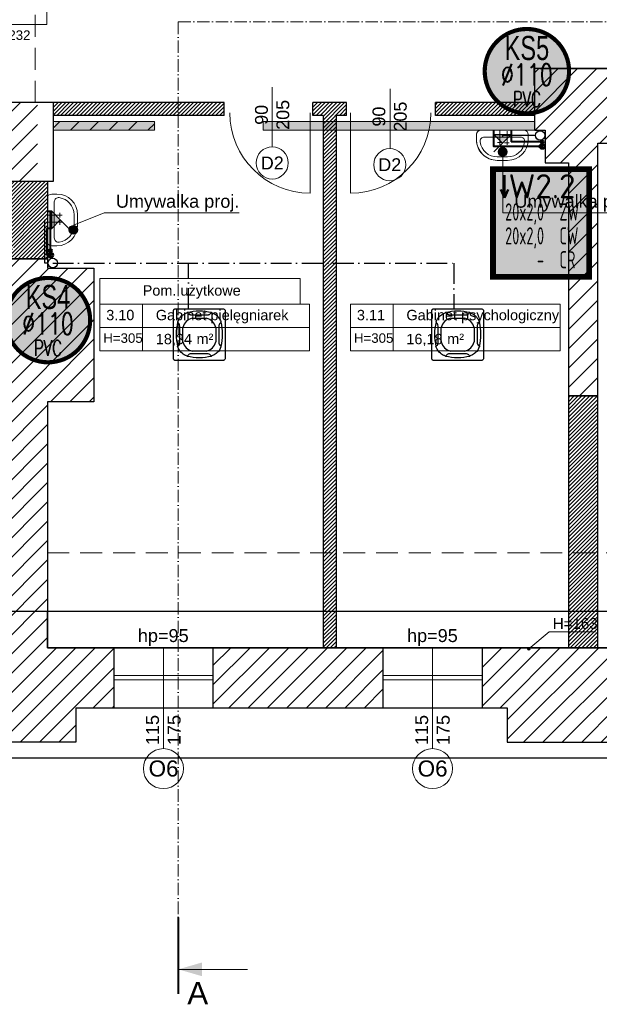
# Model space of a CAD drawing. Header units: millimetres. Extents: x 24385 to 79107, y -56478 to -23676.
# Tile 21 of 256: x 28006 to 28678, y -40611 to -39470. Entities that reach past the tile are written whole.
import ezdxf
from ezdxf.enums import TextEntityAlignment as Align
from ezdxf.lldxf.tags import DXFTag

# ---------------------------------------------------------------- set-up
doc = ezdxf.new("R2010")
doc.units = ezdxf.units.MM
doc.header["$LTSCALE"] = 2
for name, pattern in [('ACAD_ISO10W100', [18, 12, -3, 0, -3]), ('DASHED', [19.05, 12.7, -6.35]), ('HIDDENX2', [19.05, 12.7, -6.35])]:
    doc.linetypes.add(name, pattern=pattern)
for name, color, linetype, lineweight in [('0_OPIS', 7, 'Continuous', 13), ('3DPLAN_A_ARMATURA_SANITARNA', 7, 'Continuous', 9), ('3DPLAN_A_DRZWI', 173, 'Continuous', 5), ('3DPLAN_A_OKNA', 153, 'Continuous', 5), ('3DPLAN_A_TABELKA POMIESZCZEŃ', 7, 'Continuous', 0), ('3DPLAN_A_WYSOKOŚCI OPIS', 101, 'Continuous', 5), ('3DPLAN_A_WYSOKOŚCI ZMIANA', 144, 'HIDDENX2', 5), ('_WLK_W_OPIS', 211, 'Continuous', 9), ('A_STOL_OPIS', 55, 'Continuous', 5), ('A_TXT', 7, 'Continuous', 0), ('A_WYBURZENIA', 6, 'Continuous', 0), ('A_ZESTAWIENIE STOLARKI', 3, 'Continuous', 15), ('Opisy', 7, 'Continuous', 13)]:
    doc.layers.add(name, color=color, linetype=linetype, lineweight=lineweight)
for name, color, linetype in [('3DPLAN_A_KRESKOWANIE 1', 253, 'Continuous'), ('3DPLAN_A_OPIS', 8, 'Continuous'), ('3DPLAN_A_POMIESZCZENIE NUMER', 100, 'Continuous'), ('3DPLAN_K_DZIAŁOWA NISKIE', 134, 'Continuous'), ('3DPLAN_K_NOŚNA', 7, 'Continuous'), ('3DPLAN_K_OBRYS', 243, 'Continuous'), ('3DPLAN_K_OBRYS WIDOK', 242, 'Continuous'), ('_WLK_oznaczenia', 211, 'Continuous'), ('A_POMIESZCZENIE OPIS', 100, 'Continuous'), ('IS_freon_urządzenia', 3, 'DASHED'), ('IS_Odbiorniki', 211, 'SOLID')]:
    doc.layers.add(name, color=color, linetype=linetype)
doc.layers.add('3DPLAN_A_OBWIEDNIA', color=6, linetype='Continuous', plot=False)
for name, color, linetype, lineweight, true_color in [('cw', 7, 'Continuous', 40, 0xf79809), ('kanalizacja', 7, 'Continuous', 30, 0xbf3000), ('kanalizacja pod stropem skropliny', 7, 'Continuous', 30, 0x60bb04), ('wodociag', 7, 'Continuous', 40, 0x0e97f1)]:
    doc.layers.add(name, color=color, linetype=linetype, lineweight=lineweight, true_color=true_color)
doc.styles.add('ARIAL', font='arial.ttf')
doc.styles.add('GRZEJNIK', font='simplex.shx', dxfattribs={"width": 0.7})
doc.styles.add('isocp', font='isocpeur.ttf', dxfattribs={"width": 0.9})
doc.styles.add('TABEL1', font='txt')
tags = doc.linetypes.add('SOLID', pattern=[10, 10, 0]).pattern_tags.tags
tags[6:7] = [DXFTag(74, 4), DXFTag(75, 0), DXFTag(340, '0'), DXFTag(46, 0.0), DXFTag(50, 0.0), DXFTag(44, 0.0), DXFTag(45, 0.0)]
tags[4:5] = [DXFTag(74, 4), DXFTag(75, 0), DXFTag(340, '0'), DXFTag(46, 0.0), DXFTag(50, 0.0), DXFTag(44, 0.0), DXFTag(45, 0.0)]
pattern_1 = [(45, (-708.4828, 5623.021), (-2.24506403, 2.24506403), [])]

# ---------------------------------------------------------------- blocks, each defined once
blk = doc.blocks.new('UMYWALKA')
at = {"layer": '3DPLAN_A_ARMATURA_SANITARNA'}
for p, q in [((0, 25), (0, -25)), ((11, 30), (5, 30)), ((8, 20.9), (8, -20.9)), ((1, 5.5), (17.1, 5.4)), ((14.6, 8), (14.6, 2.6)), ((31, -6), (31, 6)), ((35, -6), (35, 6)), ((0.9, -2.8), (16.9, -2.8)), ((14.4, -0.2), (14.4, -5.7)), ((11, -30), (5, -30))]:
    blk.add_line(p, q, dxfattribs=at)
for centre, radius, start, end in [((5, 25), 5, 90, 180), ((13, 20.9), 5, 82.3377, 180), ((11, 6), 24, 0, 90), ((11, 6), 20, 0, 82.3377), ((11, -6), 24, 270, 0), ((11, -6), 20, 277.6623, 0), ((13, -20.9), 5, 180, 277.6623), ((5, -25), 5, 180, 270)]:
    blk.add_arc(centre, radius, start, end, dxfattribs=at)
blk = doc.blocks.new('zw$2C56')
at = {"layer": 'IS_freon_urządzenia', "linetype": 'Continuous'}
for points in [[(-321, 376), (383, 376), (389, 376), (396, 373), (403, 368), (407, 362), (410, 357), (411, 348), (411, -356), (410, -362), (408, -368), (403, -375), (396, -380), (392, -382), (388, -383), (384, -384), (-322, -384), (-328, -383), (-332, -381), (-337, -379), (-341, -375), (-344, -372), (-346, -368), (-348, -364), (-349, -360), (-349, -358), (-349, 348), (-348, 353), (-348, 357), (-346, 361), (-342, 367), (-339, 370), (-335, 373), (-329, 375), (-325, 376), (-321, 376)], [(-152, 319), (-150, 320), (-148, 320), (-147, 320), (-145, 319), (-144, 318), (-142, 317), (-138, 311), (-137, 309), (-135, 308), (-129, 302), (-123, 298), (-119, 295), (-113, 292), (-108, 291), (-106, 290), (-101, 289), (-97, 288), (-96, 288), (-94, 288), (-92, 288), (-90, 288), (-89, 288), (151, 288), (157, 288), (161, 288), (165, 289), (170, 290), (175, 292), (179, 294), (182, 296), (185, 297), (188, 299), (189, 300), (197, 307), (202, 313), (206, 317), (208, 319), (210, 320), (212, 320), (213, 320), (216, 318), (238, 308), (248, 303), (261, 296), (268, 291), (286, 277), (292, 271), (300, 264), (306, 257), (320, 239), (326, 231), (332, 220), (341, 204), (347, 191), (350, 185), (351, 181), (350, 177), (350, 176), (348, 174), (341, 169), (333, 161), (328, 154), (324, 146), (321, 139), (319, 129), (319, 122), (319, -118), (320, -133), (323, -144), (332, -159), (345, -171), (350, -176), (351, -180), (350, -183), (348, -188), (345, -195), (332, -221), (321, -237), (311, -251), (289, -274), (277, -284), (264, -293), (249, -301), (217, -317), (212, -319), (210, -319), (207, -318), (205, -316), (202, -311), (193, -302), (186, -297), (175, -291), (160, -288), (150, -287), (-89, -287), (-103, -288), (-116, -293), (-125, -298), (-133, -305), (-137, -309), (-144, -317), (-148, -319), (-157, -316), (-164, -313), (-172, -309), (-191, -300), (-206, -290), (-222, -277), (-222, -277), (-241, -260), (-256, -241), (-269, -220), (-277, -206), (-284, -189), (-288, -182), (-288, -178), (-287, -175), (-283, -172), (-275, -165), (-275, -158), (-268, -158), (-263, -150), (-260, -143), (-258, -135), (-256, -125), (-256, -82), (-256, -20), (-256, 123), (-259, 141), (-265, 153), (-274, 165), (-285, 174), (-288, 179), (-287, 184), (-276, 209), (-261, 236), (-246, 255), (-224, 276), (-208, 289), (-152, 319)], [(-75, 239), (138, 239)], [(-211, -111), (-211, 103)], [(274, 103), (274, -111)], [(138, -247), (-75, -247)]]:
    blk.add_lwpolyline(points, dxfattribs=at)
for centre, radius, start, end in [((32, -425), 766, 76.4959, 103.5206), ((457, 2), 766, 166.4793, 193.5039), ((-19, 47), 200, 106.2611, 163.6692), ((82, 47), 200, 16.3308, 73.7389), ((-394, 1), 766, 346.4959, 13.5206), ((-19, -55), 200, 196.3308, 253.7389), ((82, -55), 200, 286.2611, 343.6692), ((31, 426), 766, 256.4793, 283.5039)]:
    blk.add_arc(centre, radius, start, end, dxfattribs=at)
blk = doc.blocks.new('G$CDB1AC55F')
at = {"layer": 'IS_freon_urządzenia', "xscale": 0.07876787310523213, "yscale": 0.07876787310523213, "zscale": 0.07876787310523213}
blk.add_blockref('zw$2C56', (27.5, 30.2), dxfattribs=at)
blk = doc.blocks.new('tabelka dla tp')
at = {"layer": '3DPLAN_A_TABELKA POMIESZCZEŃ'}
for p, q in [((49.7, 54), (49.7, 0)), ((0, 27), (243.1, 27))]:
    blk.add_line(p, q, dxfattribs=at)
blk.add_lwpolyline([(0, 54), (243.1, 54), (243.1, 0), (0, 0)], close=True, dxfattribs=at)
at = {"layer": '3DPLAN_A_POMIESZCZENIE NUMER', "color": 7, "style": 'ARIAL'}
blk.add_attdef('NUMER', (2.2, 35.4), '', height=12, dxfattribs=at)
at = {"layer": 'A_POMIESZCZENIE OPIS', "insert": (112.2, 19.8), "char_height": 12, "width": 36.412, "attachment_point": 1, "style": 'ARIAL'}
blk.add_mtext('{\\C7;m²}', dxfattribs=at)
at = {"layer": 'A_POMIESZCZENIE OPIS', "color": 7, "style": 'ARIAL'}
for tag, p in [('NAZWA', (51.7, 35.4)), ('POWIERZCHNIA', (51.1, 7.2))]:
    blk.add_attdef(tag, p, '', height=12, dxfattribs=at)
blk = doc.blocks.new('III pietrooosoo')
at = {"layer": '3DPLAN_A_KRESKOWANIE 1'}
h = blk.add_hatch(dxfattribs=at)
h.set_pattern_fill('ANSI31', color=256, scale=5, style=0)
h.set_pattern_definition([(45, (29206.918, -39107.05), (-11.22532, 11.22532), [])])
h.paths.add_polyline_path([(26781.5, -39163.6), (26781.5, -38938.6), (26746.5, -38938.6), (26746.5, -39163.6)])
h.paths.add_polyline_path([(26746.5, -39423.6), (26776, -39423.6), (26776, -39388.3), (26746.5, -39388.3)])
h.paths.add_polyline_path([(26746.5, -38938.6), (26781.5, -38938.6), (26781.5, -39163.6), (26746.5, -39163.6)])
h.paths.add_polyline_path([(27369, -39343.1), (27369, -39410.1), (27376, -39410.1), (27376, -39403.1), (27411, -39403.1), (27411, -39383.8), (27409.4, -39383.8), (27410, -39384, -0.310329), (27410.4, -39384.6), (27410.4, -39387, -0.216272), (27410.2, -39387.5), (27409.5, -39388, -0.076898), (27409.4, -39388.1, 0.840818), (27409.5, -39388.8), (27410.2, -39388.8), (27410.2, -39389), (27409.5, -39389, -0.840818), (27409.3, -39388, 0.076898), (27409.4, -39387.9), (27410.1, -39387.4, 0.216272), (27410.3, -39387), (27410.3, -39384.6, 0.310329), (27410, -39384.1), (27409, -39383.8), (27409, -39316), (27411, -39316), (27411, -39109.1), (27397, -39109.1), (27397, -39304.1), (27327, -39304.1), (27327, -39321.1), (26830, -39321.1), (26830, -39251.1), (26809.5, -39251.1), (26809.5, -39321.1), (26781.5, -39321.1), (26781.5, -39387.1), (26811, -39387.1), (26811, -39343.1)])
h.paths.add_polyline_path([(28445, -38740.1), (28445, -38698.6), (28212, -38698.6), (28212, -38637.6), (28199, -38637.6), (28199, -38740.1)])
h.paths.add_polyline_path([(28624.5, -38658.6), (28602, -38658.6), (28602, -38698.6), (28560, -38698.6), (28560, -38740.1), (28624.5, -38740.1)])
h.paths.add_polyline_path([(28628, -38870.2), (28674.8, -38870.2), (28674.8, -38878.1), (28690, -38878.1), (28690, -38734.1), (28773, -38734.1), (28773, -38698.6), (28727, -38698.6), (28727, -38658.6), (28624.5, -38658.6), (28624.5, -38740.1), (28628, -38740.1)])
h.paths.add_polyline_path([(28674.8, -38878.1), (28674.8, -38870.2), (28628, -38870.2), (28628, -38897.2), (28649, -38897.2), (28649, -38878.1)])
h.paths.add_polyline_path([(28628, -38897.2), (28628, -38924.2), (28649, -38924.2), (28649, -38897.2)])
h.paths.add_polyline_path([(28649, -38924.2), (28628, -38924.2), (28628, -39029.1), (28205, -39029.1), (28205, -39046.1), (28246, -39046.1), (28246, -39098.1), (28619, -39098.1), (28619, -39148.3), (28649, -39148.3)])
h.paths.add_polyline_path([(28770, -39380.1), (28770, -39352.6), (28655, -39352.6), (28655, -39295.6), (28649, -39295.6), (28649, -39268.1), (28619, -39268.1), (28619, -39305.1), (28603, -39305.1), (28603, -39390.6), (28909, -39390.6), (28909, -39380.1)])
h.paths.add_polyline_path([(29255, -39636.1), (29255, -39479.1), (29254, -39456.1), (29254, -39299.1), (29206, -39299.1), (29206, -39365.1), (29138, -39365.1), (29138, -39390.6), (29243, -39390.6), (29243, -39525.6), (29130, -39525.6), (29130, -39588.6), (28897, -39588.6), (28897, -39613.1), (29205, -39613.1), (29205, -39636.1)])
h.paths.add_polyline_path([(28676, -39613.1), (28676, -39693.9), (28642, -39693.9), (28642, -39636.1), (28615, -39636.1), (28615, -39598.1), (28603, -39598.1), (28603, -39526.6), (28767, -39526.6), (28767, -39613.1)])
h.paths.add_polyline_path([(28575.6, -39665.5), (28722.9, -39665.5), (28722.9, -39699.9), (28575.6, -39699.9)], flags=9)
h.paths.add_polyline_path([(28642, -39693.9), (28642, -39906.1), (28676, -39906.1), (28676, -39693.9)])
h.paths.add_polyline_path([(29061, -38734.1), (29061, -38698.6), (28888, -38698.6), (28888, -38734.1)])
h.paths.add_polyline_path([(29349, -38734.1), (29349, -38698.6), (29325, -38698.6), (29325, -38658.6), (29200, -38658.6), (29200, -38698.6), (29176, -38698.6), (29176, -38734.1)])
h.paths.add_polyline_path([(29637, -38698.6), (29464, -38698.6), (29464, -38734.1), (29637, -38734.1)])
h.paths.add_polyline_path([(29925, -38734.1), (29925, -38698.6), (29902, -38698.6), (29902, -38658.6), (29777, -38658.6), (29777, -38698.6), (29752, -38698.6), (29752, -38734.1)])
h.paths.add_polyline_path([(30040, -38734.1), (30235, -38734.1), (30235, -38698.6), (30040, -38698.6)])
h.paths.add_polyline_path([(30525, -38734.1), (30525, -38698.6), (30503, -38698.6), (30503, -38658.6), (30378, -38658.6), (30378, -38698.6), (30350, -38698.6), (30350, -38734.1)])
h.paths.add_polyline_path([(30835, -38734.1), (30835, -38698.6), (30642, -38698.6), (30642, -38734.1)])
h.paths.add_polyline_path([(31049, -38768.6), (31551, -38768.6), (31551, -38841.1), (31595, -38841.1), (31595, -38734.1), (31626, -38734.1), (31626, -38698.6), (31099, -38698.6), (31099, -38658.6), (30974, -38658.6), (30974, -38698.6), (30949, -38698.6), (30949, -38734.1), (31049, -38734.1)])
h.paths.add_polyline_path([(31551, -39073.1), (31595, -39073.1), (31595, -39018.1), (31551, -39018.1)])
h.paths.add_polyline_path([(31551, -39378.1), (31595, -39378.1), (31595, -39250.1), (31551, -39250.1)])
h.paths.add_polyline_path([(31595, -39684.1), (31595, -39554.1), (31551, -39554.1), (31551, -39684.1)])
h.paths.add_polyline_path([(31595, -39915.1), (31595, -39860.1), (31551, -39860.1), (31551, -39915.1)])
h.paths.add_polyline_path([(31551, -40194.1), (30945, -40194.1), (30945, -40267.6), (30974, -40267.6), (30974, -40307.6), (31099, -40307.6), (31099, -40267.6), (31626, -40267.6), (31626, -40194.1), (31595, -40194.1), (31595, -40092.1), (31551, -40092.1), (31551, -40194.1)], is_closed=False)
h.paths.add_polyline_path([(30638, -40267.6), (30831, -40267.6), (30831, -40194.1), (30638, -40194.1)])
h.paths.add_polyline_path([(30346, -40194.1), (30346, -40267.6), (30370, -40267.6), (30370, -40307.6), (30495, -40307.6), (30495, -40267.6), (30521, -40267.6), (30521, -40194.1)])
h.paths.add_polyline_path([(30036, -40267.6), (30231, -40267.6), (30231, -40194.1), (30036, -40194.1)])
h.paths.add_polyline_path([(29776, -40161.1), (29763, -40161.1), (29763, -40198.1), (29742, -40198.1), (29742, -40267.6), (29769, -40267.6), (29769, -40307.6), (29894, -40307.6), (29894, -40267.6), (29921, -40267.6), (29921, -40194.1), (29776, -40194.1)])
h.paths.add_polyline_path([(29432, -40198.1), (29432, -40267.6), (29627, -40267.6), (29627, -40198.1)])
h.paths.add_polyline_path([(29141, -40198.1), (29141, -40267.6), (29162, -40267.6), (29162, -40307.6), (29287, -40307.6), (29287, -40267.6), (29317, -40267.6), (29317, -40198.1)])
h.paths.add_polyline_path([(28832, -40198.1), (28832, -40267.6), (29026, -40267.6), (29026, -40198.1)])
h.paths.add_polyline_path([(28542, -40267.6), (28571, -40267.6), (28571, -40307.6), (28696, -40307.6), (28696, -40267.6), (28717, -40267.6), (28717, -40198.1), (28597.4, -40198.1), (28597.1, -40198.3, -2.544085), (28595.1, -40198.1), (28542, -40198.1)])
h.paths.add_polyline_path([(28230, -40267.6), (28427, -40267.6), (28427, -40198.1), (28230, -40198.1)])
h.paths.add_polyline_path([(28026.6, -40155.7), (28026.6, -40307.6), (28071, -40307.6), (28071, -40267.6), (28115, -40267.6), (28115, -40198.1), (28038, -40198.1), (28038, -40155.7)])
h.paths.add_polyline_path([(28026.6, -40155.7), (27982, -40155.7), (27982, -40201.1), (27902, -40201.1), (27902, -40267.6), (27946, -40267.6), (27946, -40307.6), (28026.6, -40307.6)])
h.paths.add_polyline_path([(27917, -39798.8), (27920.1, -39798.8), (27920.1, -39852.8), (27917, -39852.8), (27917, -39912.1), (27982, -39912.1), (27982, -40155.7), (28026.6, -40155.7), (28026.6, -39747.1), (27917, -39747.1)])
h.paths.add_polyline_path([(28038, -39913.1), (28092, -39913.1), (28092, -39758.1), (28038, -39758.1), (28038, -39747.1), (28026.6, -39747.1), (28026.6, -40155.7), (28038, -40155.7)])
h.paths.add_polyline_path([(27951, -39566.1), (27951, -39590.1), (27957, -39590.1), (27957, -39657.1), (28026.6, -39657.1), (28026.6, -39566.1)])
h.paths.add_polyline_path([(28162, -39588.1), (28045, -39588.1), (28045, -39598.1), (28162, -39598.1)])
h.paths.add_polyline_path([(27591, -40201.1), (27591, -40267.6), (27727, -40267.6), (27727, -40201.1)])
h.paths.add_polyline_path([(26781.5, -40201.1), (26781.5, -40267.6), (27232, -40267.6), (27232, -40307.6), (27357, -40307.6), (27357, -40267.6), (27416, -40267.6), (27416, -40201.1)])
h.paths.add_polyline_path([(26809.5, -40155.7), (26809.5, -40201.1), (26865, -40201.1), (26865, -40155.7)])
h.paths.add_polyline_path([(26809.5, -40088.1), (26809.5, -40155.7), (26865, -40155.7), (26865, -40088.1)])
h.paths.add_polyline_path([(26809.5, -40085.1), (26809.5, -40088.1), (26865, -40088.1), (26865, -40085.1)])
h.paths.add_polyline_path([(26809.5, -39863.1), (26809.5, -39910.1), (26865, -39910.1), (26865, -39863.1)])
h.paths.add_polyline_path([(27409, -39315.6), (27409, -39313.4), (27411, -39313.5), (27409.1, -39313.5), (27409.1, -39315.5), (27411, -39315.6)], flags=16)
h.paths.add_polyline_path([(28819.9, -39558.9), (28844, -39558.9), (28844, -39578.9), (28819.9, -39578.9)], flags=24)
h.paths.add_polyline_path([(28614.3, -39470.4), (28614.3, -39446.7), (28634.3, -39446.7), (28634.3, -39470.4)], flags=24)
h.paths.add_polyline_path([(28699.2, -39459.3), (28892.6, -39459.3), (28892.6, -39432.3), (28699.2, -39432.3)])
h.paths.add_polyline_path([(28699.2, -39486.3), (28892.6, -39486.3), (28892.6, -39459.3), (28699.2, -39459.3)])
h.paths.add_polyline_path([(28699.2, -39432.3), (28892.6, -39432.3), (28892.6, -39486.3), (28699.2, -39486.3)])
h.paths.add_polyline_path([(31282.9, -38730.8), (31332.2, -38730.8), (31332.2, -38753), (31282.9, -38753)], flags=24)
h.paths.add_polyline_path([(31048.2, -38730.8), (31088.9, -38730.8), (31088.9, -38753), (31048.2, -38753)], flags=24)
h.paths.add_polyline_path([(31265.2, -38739.9, 1), (31262.7, -38738.1, 1)], flags=16)
h.paths.add_polyline_path([(28712.1, -39463.6), (28749.2, -39463.6), (28749.2, -39484.1), (28712.1, -39484.1)], flags=8)
h.paths.add_polyline_path([(28712.6, -39435.9), (28779.5, -39435.9), (28779.5, -39457.5), (28712.6, -39457.5)], flags=8)
h.paths.add_polyline_path([(28654.7, -39435.9), (28689.5, -39435.9), (28689.5, -39454.1), (28654.7, -39454.1)], flags=8)
h.paths.add_polyline_path([(28758.7, -39460.6), (28782.8, -39460.6), (28782.8, -39484.6), (28758.7, -39484.6)], flags=8)
h.paths.add_polyline_path([(28699.2, -39460.9), (28699.2, -39483.1), (28699.6, -39483.1), (28699.6, -39460.9)], flags=8)
at = {"layer": '3DPLAN_A_OPIS', "lineweight": 0, "transparency": 33554687}
h = blk.add_hatch(dxfattribs=at)
h.set_pattern_fill('ANSI31', color=1)
h.set_pattern_definition(pattern_1)
h.paths.add_polyline_path([(31040.5, -39540.1), (31026, -39540.1), (31026, -39571.1), (31040.5, -39571.1), (31040.5, -39540.1)], is_closed=False)
h.paths.add_polyline_path([(31026, -39356.1), (31026, -39437.1), (31040.5, -39437.1), (31040.5, -39356.1), (31026, -39356.1)], is_closed=False)
h.paths.add_polyline_path([(31026, -39276), (31026, -39302.1), (31040.5, -39302.1), (31040.5, -39276), (31026, -39276)], is_closed=False)
h.paths.add_polyline_path([(30899.5, -39133.3), (30899.5, -39148.3), (31025.5, -39148.3), (31025.5, -39173), (31040.5, -39173), (31040.5, -38911.1), (31025.5, -38911.1), (31025.5, -39133.3), (30899.5, -39133.3)], is_closed=False)
h.paths.add_polyline_path([(31031.5, -38983.4), (31047.9, -38983.4), (31047.9, -39003.4), (31031.5, -39003.4)], flags=9)
h.paths.add_polyline_path([(31031.5, -39079.2), (31047.9, -39079.2), (31047.9, -39099.2), (31031.5, -39099.2)], flags=9)
h.paths.add_polyline_path([(31040.5, -38911.1), (31040.5, -38842.4), (31025.5, -38842.4), (31025.5, -38911.1), (31040.5, -38911.1)], is_closed=False)
h.paths.add_polyline_path([(31025.5, -38842.4), (31040.5, -38842.4), (31040.5, -38777.7), (31025.5, -38777.7), (31025.5, -38842.4)], is_closed=False)
h.paths.add_polyline_path([(31040.5, -38777.7), (31040.5, -38734.1), (31025.5, -38734.1), (31025.5, -38777.7), (31040.5, -38777.7)], is_closed=False)
h.paths.add_polyline_path([(30751.4, -38768.6), (30751.4, -38734.1), (30736.4, -38734.1), (30736.4, -38768.6), (30751.4, -38768.6)], is_closed=False)
h.paths.add_polyline_path([(30736.4, -39133.3), (30617.5, -39133.3), (30617.5, -39148.3), (30796.5, -39148.3), (30796.5, -39133.3), (30751.4, -39133.3), (30751.4, -38768.6), (30736.4, -38768.6), (30736.4, -39133.3)], is_closed=False)
h.paths.add_polyline_path([(30359.5, -39133.3), (30359.5, -39148.3), (30514.5, -39148.3), (30514.5, -39133.3), (30444.5, -39133.3), (30444.5, -38911.1), (30429.5, -38911.1), (30429.5, -39133.3), (30359.5, -39133.3)], is_closed=False)
h.paths.add_polyline_path([(30429.5, -38911.1), (30444.5, -38911.1), (30444.5, -38851.1), (30429.5, -38851.1), (30429.5, -38911.1)], is_closed=False)
h.paths.add_polyline_path([(30444.5, -38777.7), (30429.5, -38777.7), (30429.5, -38842.4), (30444.5, -38842.4), (30444.5, -38777.7)], is_closed=False)
h.paths.add_polyline_path([(30429.5, -38734.1), (30429.5, -38777.7), (30444.5, -38777.7), (30444.5, -38734.1), (30429.5, -38734.1)], is_closed=False)
h.paths.add_polyline_path([(30177.5, -38734.1), (30162.5, -38734.1), (30162.5, -38768.6), (30177.5, -38768.6), (30177.5, -38734.1)], is_closed=False)
h.paths.add_polyline_path([(30162.5, -38862.1), (30177.5, -38862.1), (30177.5, -38768.6), (30162.5, -38768.6), (30162.5, -38862.1)], is_closed=False)
h.paths.add_polyline_path([(30162.5, -39133.3), (30071.5, -39133.3), (30071.5, -39148.3), (30256.5, -39148.3), (30256.5, -39133.3), (30177.5, -39133.3), (30177.5, -39005.4), (30162.5, -39005.4), (30162.5, -39133.3)], is_closed=False)
h.paths.add_polyline_path([(29898.5, -38734.1), (29883.5, -38734.1), (29883.5, -38768.6), (29898.5, -38768.6), (29898.5, -38734.1)], is_closed=False)
h.paths.add_polyline_path([(29898.5, -38851.1), (29898.5, -38768.6), (29883.5, -38768.6), (29883.5, -38851.1), (29898.5, -38851.1)], is_closed=False)
h.paths.add_polyline_path([(29744.5, -39133.3), (29744.5, -39148.3), (29859, -39148.3), (29859, -39163.1), (29871, -39163.1), (29871, -39148.3), (29968.5, -39148.3), (29968.5, -39133.3), (29898.5, -39133.3), (29898.5, -38851.1), (29883.5, -38851.1), (29883.5, -39133.3), (29744.5, -39133.3)], is_closed=False)
h.paths.add_polyline_path([(29501.4, -39133.3), (29501.4, -39148.3), (29641.5, -39148.3), (29641.5, -39133.3), (29596.5, -39133.3), (29596.5, -38851.1), (29581.5, -38851.1), (29581.5, -39133.3), (29501.4, -39133.3)], is_closed=False)
h.paths.add_polyline_path([(29596.5, -38851.1), (29596.5, -38768.6), (29581.5, -38768.6), (29581.5, -38851.1), (29596.5, -38851.1)], is_closed=False)
h.paths.add_polyline_path([(29581.5, -38768.6), (29596.5, -38768.6), (29596.5, -38734.1), (29581.5, -38734.1), (29581.5, -38768.6)], is_closed=False)
h.paths.add_polyline_path([(29294.5, -38734.1), (29279.5, -38734.1), (29279.5, -38768.6), (29294.5, -38768.6), (29294.5, -38734.1)], is_closed=False)
h.paths.add_polyline_path([(29294.5, -38851.1), (29294.5, -38768.6), (29279.5, -38768.6), (29279.5, -38851.1), (29294.5, -38851.1)], is_closed=False)
h.paths.add_polyline_path([(28912.4, -39133.3), (28912.4, -39148.3), (29086.4, -39148.3), (29086.4, -39133.3), (28992.5, -39133.3), (28992.5, -39005.4), (28977.5, -39005.4), (28977.5, -39133.3), (28912.4, -39133.3)], is_closed=False)
h.paths.add_polyline_path([(28992.5, -38851.1), (28992.5, -38768.6), (28977.5, -38768.6), (28977.5, -38851.1), (28992.5, -38851.1)], is_closed=False)
h.paths.add_polyline_path([(28992.5, -38734.1), (28977.5, -38734.1), (28977.5, -38768.6), (28992.5, -38768.6), (28992.5, -38734.1)], is_closed=False)
h.paths.add_polyline_path([(28992.5, -38862.1), (28992.5, -38851.1), (28977.5, -38851.1), (28977.5, -38862.1), (28992.5, -38862.1)], is_closed=False)
h.paths.add_polyline_path([(28649, -39148.3), (28809.4, -39148.3), (28809.4, -39133.3), (28649, -39133.3), (28649, -39148.3)], is_closed=False)
h.paths.add_polyline_path([(31030.4, -38739.9, 1), (31028, -38738.1, 1), (31030.4, -38739.9, 1)], is_closed=False, flags=16)
h.paths.add_polyline_path([(30742.5, -39079.2), (30758.9, -39079.2), (30758.9, -39099.2), (30742.5, -39099.2)], flags=24)
h.paths.add_polyline_path([(30435.5, -39079.2), (30451.9, -39079.2), (30451.9, -39099.2), (30435.5, -39099.2)], flags=24)
h.paths.add_polyline_path([(30435.5, -39008.4), (30451.9, -39008.4), (30451.9, -39028.4), (30435.5, -39028.4)], flags=24)
h.paths.add_polyline_path([(29889.5, -39079.2), (29905.9, -39079.2), (29905.9, -39099.2), (29889.5, -39099.2)], flags=24)
h.paths.add_polyline_path([(29587.5, -39079.2), (29603.9, -39079.2), (29603.9, -39099.2), (29587.5, -39099.2)], flags=24)
h.paths.add_polyline_path([(28983.5, -39079.2), (28999.9, -39079.2), (28999.9, -39099.2), (28983.5, -39099.2)], flags=24)
h = blk.add_hatch(dxfattribs=at)
h.set_pattern_fill('ANSI31', color=1)
h.set_pattern_definition(pattern_1)
h.paths.add_polyline_path([(28242.9, -39581.1), (28242.9, -39566.1), (28045, -39566.1), (28045, -39581.1), (28242.9, -39581.1)], is_closed=False)
h.paths.add_polyline_path([(28357.6, -39581.1), (28357.6, -39588.1), (28372.6, -39588.1), (28372.6, -39581.1), (28384.9, -39581.1), (28384.9, -39566.1), (28345.9, -39566.1), (28345.9, -39581.1), (28357.6, -39581.1)], is_closed=False)
h.paths.add_polyline_path([(28603, -39581.1), (28603, -39566.1), (28487.9, -39566.1), (28487.9, -39581.1), (28603, -39581.1)], is_closed=False)
h.paths.add_polyline_path([(28372.6, -39588.1), (28357.6, -39588.1), (28357.6, -39598.1), (28372.6, -39598.1), (28372.6, -39588.1)], is_closed=False)
h.paths.add_polyline_path([(28372.6, -39598.1), (28357.6, -39598.1), (28357.6, -40088.1), (28372.6, -40088.1), (28372.6, -39598.1)], is_closed=False)
h.paths.add_polyline_path([(28372.6, -40088.1), (28357.6, -40088.1), (28357.6, -40155.7), (28372.6, -40155.7), (28372.6, -40088.1)], is_closed=False)
h.paths.add_polyline_path([(28357.6, -40198.1), (28372.6, -40198.1), (28372.6, -40155.7), (28357.6, -40155.7), (28357.6, -40198.1)], is_closed=False)
h = blk.add_hatch(dxfattribs=at)
h.set_pattern_fill('ANSI31', color=1)
h.set_pattern_definition(pattern_1)
h.paths.add_polyline_path([(27982, -39657.1), (27982, -39747.1), (28038, -39747.1), (28038, -39657.1), (27982, -39657.1)], is_closed=False)
h.paths.add_polyline_path([(28000.5, -39736, 1), (27997.4, -39736, 1), (28000.5, -39736, 1)], is_closed=False, flags=16)
h = blk.add_hatch(dxfattribs=at)
h.set_pattern_fill('ANSI31', color=1)
h.set_pattern_definition(pattern_1)
h.paths.add_polyline_path([(28642, -39906.1), (28642, -40088.1), (28676, -40088.1), (28676, -39906.1), (28642, -39906.1)], is_closed=False)
h.paths.add_polyline_path([(28642, -40198.1), (28676, -40198.1), (28676, -40088.1), (28642, -40088.1), (28642, -40198.1)], is_closed=False)
h.paths.add_polyline_path([(28620.8, -40157.5), (28676.9, -40157.5), (28676.9, -40182.7), (28620.8, -40182.7)], flags=9)
at = {"layer": '3DPLAN_A_WYSOKOŚCI OPIS'}
blk.add_hatch(color=256, dxfattribs=at).paths.add_polyline_path([(28597.5, -40199.3, -13.985421), (28597.4, -40198.9, -0.071503)])
at = {"layer": 'A_TXT', "ltscale": 0.2}
h = blk.add_hatch(color=256, dxfattribs=at)
h.paths.add_polyline_path([(28217.4, -40570.9), (28189.8, -40570.9), (28217.4, -40578.9)])
h.paths.add_polyline_path([(28217.4, -40562.9), (28189.8, -40570.9), (28217.4, -40570.9)])
at = {"layer": 'A_WYBURZENIA', "transparency": 33554687}
h = blk.add_hatch(dxfattribs=at)
h.set_pattern_fill('DOTS', color=256)
h.set_pattern_definition([(0, (6154.4716, -11332.5662), (0.79375, 1.5875), [0, -1.5875])])
h.paths.add_polyline_path([(28163.3, -39598.1), (28163.3, -39588.1), (28046.3, -39588.1), (28046.3, -39598.1), (28163.3, -39598.1)], is_closed=False)
h.paths.add_polyline_path([(28288.3, -39588.1), (28288.3, -39598.1), (28603, -39598.1), (28603, -39588.1), (28288.3, -39588.1)], is_closed=False)
at = {"layer": 'Opisy', "ltscale": 0.5, "transparency": 33554687}
h = blk.add_hatch(color=256, dxfattribs=at)
h.dxf.hatch_style = 1
h.paths.add_polyline_path([(28564.3, -39628.1), (28564.3, -39618.2, 0.73336)])
h.paths.add_polyline_path([(28564.3, -39618.2), (28564.3, -39628.1, 0.076465), (28565.9, -39628.4, 1.165591)])
h = blk.add_hatch(color=256, dxfattribs=at)
h.dxf.hatch_style = 1
h.paths.add_polyline_path([(28066.6, -39718.6), (28066.6, -39708.7, 0.73336)])
h.paths.add_polyline_path([(28066.6, -39708.7), (28066.6, -39718.6, 0.076465), (28068.2, -39718.8, 1.165591)])
at = {"layer": '3DPLAN_A_DRZWI'}
for p, q in [((28342.6, -39578.1), (28342.6, -39671.1)), ((28389.5, -39578.1), (28389.5, -39671.1))]:
    blk.add_line(p, q, dxfattribs=at)
for centre, start, end in [((28342.6, -39578.1), 180, 270), ((28389.5, -39578.1), 270, 0)]:
    blk.add_arc(centre, 93, start, end, dxfattribs=at)
at = {"layer": '3DPLAN_A_OBWIEDNIA'}
blk.add_line((27982, -40155.7), (28140.3, -40155.7), dxfattribs=at)
for points in [[(28038, -40155.7), (29763, -40155.7), (29763, -39736.1), (29741, -39736.1), (29741, -39659.1), (29807, -39659.1), (29807, -39479.1), (29255, -39479.1), (29255, -39636.1), (29205, -39636.1), (29205, -39613.1), (28897, -39613.1)], [(28609, -39526.6), (28767, -39526.6), (28767, -39588.6)]]:
    blk.add_lwpolyline(points, dxfattribs=at)
blk.add_lwpolyline([(28038, -40155.7), (29763, -40155.7), (29763, -40198.1), (28038, -40198.1)], close=True, dxfattribs=at)
at = {"layer": '3DPLAN_A_OKNA'}
for p, q in [((28115, -40230.3), (28230, -40230.3)), ((28427, -40230.3), (28542, -40230.3)), ((28115, -40235.3), (28230, -40235.3)), ((28427, -40235.3), (28542, -40235.3))]:
    blk.add_line(p, q, dxfattribs=at)
at = {"layer": '3DPLAN_A_OPIS', "color": 1, "lineweight": 30}
for p, q in [((28242.9, -39566.1), (28045, -39566.1)), ((28242.9, -39581.1), (28242.9, -39566.1)), ((28345.9, -39581.1), (28345.9, -39566.1)), ((28384.9, -39566.1), (28345.9, -39566.1)), ((28384.9, -39581.1), (28384.9, -39566.1)), ((28487.9, -39581.1), (28487.9, -39566.1)), ((28603, -39566.1), (28487.9, -39566.1)), ((28242.9, -39581.1), (28045, -39581.1)), ((28357.6, -39581.1), (28345.9, -39581.1)), ((28357.6, -39581.1), (28357.6, -40198.1)), ((28384.9, -39581.1), (28372.6, -39581.1)), ((28372.6, -39581.1), (28372.6, -40198.1)), ((28603, -39581.1), (28487.9, -39581.1))]:
    blk.add_line(p, q, dxfattribs=at)
for points in [[(27982, -39657.1), (28038, -39657.1), (28038, -39747.1), (27982, -39747.1)], [(28642, -40198.1), (28676, -40198.1), (28676, -39906.1), (28642, -39906.1)]]:
    blk.add_lwpolyline(points, close=True, dxfattribs=at)
at = {"layer": '3DPLAN_A_TABELKA POMIESZCZEŃ', "ltscale": 0.5}
blk.add_lwpolyline([(28098.7, -39799.8), (28331.1, -39799.8), (28331.1, -39770), (28098.7, -39770)], close=True, dxfattribs=at)
at = {"layer": '3DPLAN_A_WYSOKOŚCI OPIS'}
for p, q in [((28596, -40199.3), (28619.7, -40179.5)), ((28619.7, -40179.5), (28673.3, -40179.5))]:
    blk.add_line(p, q, dxfattribs=at)
blk.add_circle((28596, -40199.3), 1.51, dxfattribs=at)
at = {"layer": '3DPLAN_A_WYSOKOŚCI ZMIANA'}
for p, q in [((28024, -39566.1), (28024, -39413.1)), ((28038, -39747.1), (28038, -39657.1)), ((28038, -40088.1), (29763, -40088.1))]:
    blk.add_line(p, q, dxfattribs=at)
at = {"layer": '3DPLAN_K_DZIAŁOWA NISKIE'}
for p, q in [((28115, -40198.1), (28230, -40198.1)), ((28427, -40198.1), (28542, -40198.1))]:
    blk.add_line(p, q, dxfattribs=at)
at = {"layer": '3DPLAN_K_NOŚNA'}
for p, q in [((28767, -39526.6), (28603, -39526.6)), ((28603, -39598.1), (28603, -39526.6)), ((28045, -39566.1), (27951, -39566.1)), ((28045, -39657.1), (28045, -39566.1)), ((28603, -39598.1), (28615, -39598.1)), ((28615, -39598.1), (28615, -39636.1)), ((28676, -39613.1), (28767, -39613.1)), ((28676, -39906.1), (28676, -39613.1)), ((28615, -39636.1), (28642, -39636.1)), ((28642, -39636.1), (28642, -39906.1)), ((27982, -39657.1), (28038, -39657.1)), ((28038, -39657.1), (28045, -39657.1)), ((27982, -39747.1), (28038, -39747.1)), ((28038, -39747.1), (28038, -39758.1)), ((28038, -39758.1), (28092, -39758.1)), ((28092, -39758.1), (28092, -39913.1)), ((28038, -39913.1), (28038, -40198.1)), ((28092, -39913.1), (28038, -39913.1)), ((28642, -39906.1), (28676, -39906.1)), ((28038, -40198.1), (28115, -40198.1)), ((28115, -40198.1), (28115, -40267.6)), ((28230, -40198.1), (28230, -40267.6)), ((28230, -40198.1), (28427, -40198.1)), ((28427, -40198.1), (28427, -40267.6)), ((28542, -40198.1), (28542, -40267.6)), ((28542, -40198.1), (28717, -40198.1))]:
    blk.add_line(p, q, dxfattribs=at)
at = {"layer": '3DPLAN_K_OBRYS'}
for p, q in [((28071, -40267.6), (28071, -40307.6)), ((28071, -40267.6), (28115, -40267.6)), ((28230, -40267.6), (28427, -40267.6)), ((28542, -40267.6), (28571, -40267.6)), ((28571, -40267.6), (28571, -40307.6)), ((28071, -40307.6), (27946, -40307.6)), ((28571, -40307.6), (28696, -40307.6))]:
    blk.add_line(p, q, dxfattribs=at)
at = {"layer": '3DPLAN_K_OBRYS WIDOK'}
for p, q in [((28115, -40267.6), (28230, -40267.6)), ((28427, -40267.6), (28542, -40267.6)), ((26746.5, -40325.6), (31677.5, -40325.6))]:
    blk.add_line(p, q, dxfattribs=at)
at = {"layer": 'A_STOL_OPIS'}
for p, q in [((28298.7, -39548.1), (28298.7, -39617.5)), ((28435.5, -39550.2), (28435.5, -39619.7)), ((28172.5, -40314.9), (28172.5, -40198.1)), ((28484.5, -40314.9), (28484.5, -40198.1))]:
    blk.add_line(p, q, dxfattribs=at)
at = {"layer": 'A_TXT', "linetype": 'ACAD_ISO10W100', "ltscale": 0.6}
for q in [(29320.1, -39472.5), (28189.8, -40570.9)]:
    blk.add_line((28189.8, -39472.5), q, dxfattribs=at)
at = {"layer": 'A_TXT', "lineweight": 35, "ltscale": 0.2}
blk.add_line((28189.8, -40510.7), (28189.8, -40599.3), dxfattribs=at)
at = {"layer": 'A_TXT', "ltscale": 0.2}
blk.add_line((28189.8, -40570.9), (28270.1, -40570.9), dxfattribs=at)
at = {"layer": 'A_TXT', "lineweight": 35, "ltscale": 0.2, "const_width": 2}
blk.add_lwpolyline([(28189.8, -40510.7), (28189.8, -40599.3)], dxfattribs=at)
at = {"layer": 'A_WYBURZENIA', "transparency": 33554687}
for p, q in [((28162, -39588.1), (28045, -39588.1)), ((28162, -39598.1), (28162, -39588.1)), ((28603, -39588.1), (28288.3, -39588.1)), ((28288.3, -39598.1), (28288.3, -39588.1)), ((28045, -39598.1), (28162, -39598.1)), ((28288.3, -39598.1), (28603, -39598.1))]:
    blk.add_line(p, q, dxfattribs=at)
at = {"layer": 'A_ZESTAWIENIE STOLARKI', "ltscale": 0.25}
for centre, radius in [((28298.7, -39636.1), 18.6), ((28434.9, -39638.1), 18.6), ((28172.5, -40338.2), 23.2), ((28484.5, -40338.2), 23.2)]:
    blk.add_circle(centre, radius, dxfattribs=at)
at = {"layer": 'Opisy', "ltscale": 0.5}
for p, q in [((28565.9, -39618), (28565.9, -39693.9)), ((28068.2, -39708.4), (28103.9, -39693.9)), ((28103.9, -39693.9), (28260.2, -39693.9)), ((28565.9, -39693.9), (28721.9, -39693.9))]:
    blk.add_line(p, q, dxfattribs=at)
for centre in [(28565.9, -39623.2), (28068.2, -39713.6)]:
    blk.add_circle(centre, 5.19, dxfattribs=at)
at = {"layer": '3DPLAN_A_ARMATURA_SANITARNA', "color": 3, "rotation": 270}
blk.add_blockref('UMYWALKA', (28565.5, -39598.1), dxfattribs=at)
at = {"layer": '3DPLAN_A_ARMATURA_SANITARNA', "color": 3}
blk.add_blockref('UMYWALKA', (28038, -39702.1), dxfattribs=at)
at = {"layer": '3DPLAN_A_TABELKA POMIESZCZEŃ', "ltscale": 0.5}
ref = blk.add_blockref('tabelka dla tp', (27794.1, -39475.7), dxfattribs=at)
ref.add_attrib('NUMER', '3.05', (27801.6, -39440.4), dxfattribs={"layer": '3DPLAN_A_POMIESZCZENIE NUMER', "color": 0, "height": 12, "style": 'ARIAL'})
ref.add_attrib('NAZWA', 'WC_NIEPEŁNOSPRAWNY_MĘSKI', (27859.1, -39440.4), dxfattribs={"layer": 'A_POMIESZCZENIE OPIS', "color": 0, "height": 12, "style": 'ARIAL'})
ref.add_attrib('POWIERZCHNIA', '6,61', (27859.1, -39468.1), dxfattribs={"layer": 'A_POMIESZCZENIE OPIS', "color": 0, "height": 12, "style": 'ARIAL'})
ref = blk.add_blockref('tabelka dla tp', (28098.7, -39853.8), dxfattribs=at)
ref.add_attrib('NUMER', '3.10', (28106.2, -39818.4), dxfattribs={"layer": '3DPLAN_A_POMIESZCZENIE NUMER', "color": 0, "height": 12, "style": 'ARIAL'})
ref.add_attrib('NAZWA', 'Gabinet pielęgniarek', (28163.7, -39818.4), dxfattribs={"layer": 'A_POMIESZCZENIE OPIS', "color": 0, "height": 12, "style": 'ARIAL'})
ref.add_attrib('POWIERZCHNIA', '18,34', (28163.7, -39846.2), dxfattribs={"layer": 'A_POMIESZCZENIE OPIS', "color": 0, "height": 12, "style": 'ARIAL'})
ref = blk.add_blockref('tabelka dla tp', (28389.3, -39853.8), dxfattribs=at)
ref.add_attrib('NUMER', '3.11', (28396.8, -39818.4), dxfattribs={"layer": '3DPLAN_A_POMIESZCZENIE NUMER', "color": 0, "height": 12, "style": 'ARIAL'})
ref.add_attrib('NAZWA', 'Gabinet psychologiczny', (28454.2, -39818.4), dxfattribs={"layer": 'A_POMIESZCZENIE OPIS', "color": 0, "height": 12, "style": 'ARIAL'})
ref.add_attrib('POWIERZCHNIA', '16,18', (28454.2, -39846.2), dxfattribs={"layer": 'A_POMIESZCZENIE OPIS', "color": 0, "height": 12, "style": 'ARIAL'})
at = {"layer": '3DPLAN_A_OPIS', "color": 1, "lineweight": 30, "style": 'ARIAL'}
blk.add_attdef('31,21M2', (31149.9, -39031.4), '', height=12, dxfattribs=at)
at = {"layer": '3DPLAN_A_TABELKA POMIESZCZEŃ', "color": 7, "ltscale": 0.5, "char_height": 11, "width": 59.207, "attachment_point": 1, "style": 'ARIAL'}
for s, insert in [('H=232', (27972.7, -39482.4)), ('H=305', (28102.8, -39833.6)), ('H=305', (28393.4, -39833.6))]:
    blk.add_mtext(s, dxfattribs=dict(at, insert=insert))
at = {"layer": '3DPLAN_A_TABELKA POMIESZCZEŃ', "ltscale": 0.5, "style": 'ARIAL'}
blk.add_attdef('REJESTRACJA', (28148.5, -39789.9), '', height=12, dxfattribs=at)
at = {"layer": '3DPLAN_A_WYSOKOŚCI OPIS', "insert": (28624, -40163.7), "char_height": 12.5, "width": 59.207, "attachment_point": 1, "style": 'ARIAL'}
blk.add_mtext('H=163', dxfattribs=at)
at = {"layer": 'A_STOL_OPIS', "ltscale": 0.2, "rotation": 90, "style": 'TABEL1'}
for s, width, gutter_width, insert, char_height, attachment_point in [('\\pxqc;{\\fArial|b0|i0|c238|p34;90\\P205}', 58.321, 80, (28278.7, -39609.5), 14.872, 1), ('\\pxqc;{\\fArial|b0|i0|c238|p34;90\\P205}', 58.321, 80, (28414.9, -39611.5), 14.872, 1), ('\\pxqc;{\\fArial|b0|i0|c238|p34;115\\P175}', 72.901, 100, (28172.5, -40293.5), 15, 5), ('\\pxqc;{\\fArial|b0|i0|c238|p34;115\\P175}', 72.901, 100, (28484.5, -40293.5), 15, 5)]:
    blk.add_mtext_dynamic_manual_height_columns(s, width=width, gutter_width=gutter_width, heights=[0], dxfattribs=dict(at, insert=insert, char_height=char_height, attachment_point=attachment_point))
at = {"layer": 'A_TXT', "ltscale": 0.2, "insert": (28200.2, -40611.4), "char_height": 26, "width": 72.901, "attachment_point": 7, "style": 'TABEL1'}
blk.add_mtext('{\\fArial|b0|i0|c238|p34;A}', dxfattribs=at)
at = {"layer": 'A_ZESTAWIENIE STOLARKI', "ltscale": 0.2, "style": 'TABEL1'}
for s, width, gutter_width, insert, char_height, attachment_point in [('{\\fArial|b0|i0|c238|p34;D2}', 58.321, 80, (28298.7, -39636.1), 14.872, 5), ('{\\fArial|b0|i0|c238|p34;D2}', 58.321, 80, (28434.9, -39638.1), 14.872, 5), ('\\pxqc;{\\fArial|b0|i0|c238|p34;hp=95}', 72.901, 100, (28135.9, -40176.5), 15, 1), ('\\pxqc;{\\fArial|b0|i0|c238|p34;hp=95}', 72.901, 100, (28447.9, -40176.5), 15, 1), ('{\\fArial|b0|i0|c238|p34;O6}', 72.901, 100, (28172.7, -40338.2), 18.59, 5), ('{\\fArial|b0|i0|c238|p34;O6}', 72.901, 100, (28484.6, -40338.2), 18.59, 5)]:
    blk.add_mtext_dynamic_manual_height_columns(s, width=width, gutter_width=gutter_width, heights=[0], dxfattribs=dict(at, insert=insert, char_height=char_height, attachment_point=attachment_point))
at = {"layer": 'Opisy', "ltscale": 0.5, "char_height": 15, "width": 685.999, "attachment_point": 1, "style": 'ARIAL'}
for insert in [(28117.4, -39673), (28579.4, -39673)]:
    blk.add_mtext('Umywalka proj.', dxfattribs=dict(at, insert=insert))

msp = doc.modelspace()

# ---------------------------------------------------------------- hatches: boundary and pattern name
at = {"layer": '_WLK_oznaczenia'}
for points in [[(28642.8, -39529.7, -1), (28545, -39529.7, -1)], [(28087.6, -39818.3, -1), (27989.8, -39818.3, -1)]]:
    msp.add_hatch(color=255, dxfattribs=at).paths.add_polyline_path(points)
at = {"layer": '_WLK_W_OPIS'}
msp.add_hatch(color=255, dxfattribs=at).paths.add_polyline_path([(28554.6, -39768.2), (28666, -39768.2), (28666, -39643.4), (28554.6, -39643.4)])
at = {"layer": 'IS_Odbiorniki', "true_color": 0xffffff}
for points in [[(28555.5, -39603.1), (28575.5, -39603.1), (28565.5, -39613.1)], [(28043, -39712.1), (28043, -39692.1), (28053, -39702.1)]]:
    msp.add_hatch(color=7, dxfattribs=at).paths.add_polyline_path(points)

# ---------------------------------------------------------------- linework, layer by layer
at = {"layer": '_WLK_oznaczenia', "lineweight": 50}
msp.add_line((28567.9, -39676.4), (28567.9, -39650.3), dxfattribs=at)
at = {"layer": '_WLK_oznaczenia'}
for points in [[(28642.8, -39529.7, 4.8, 4.8, -1), (28545, -39529.7, 4.8, 4.8, -1)], [(28087.6, -39818.3, 4.8, 4.8, -1), (27989.8, -39818.3, 4.8, 4.8, -1)]]:
    msp.add_lwpolyline(points, format="xyseb", close=True, dxfattribs=at)
at = {"layer": '_WLK_W_OPIS', "color": 211, "lineweight": 50}
for q in [(28563.7, -39667), (28572.2, -39667)]:
    msp.add_line((28567.9, -39676.4), q, dxfattribs=at)
at = {"layer": '_WLK_W_OPIS', "const_width": 6.68}
msp.add_lwpolyline([(28554.6, -39768.2), (28666, -39768.2), (28666, -39643.4), (28554.6, -39643.4)], close=True, dxfattribs=at)
at = {"layer": 'cw'}
msp.add_line((28555.5, -39613.1), (28555.5, -39598.1), dxfattribs=at)
at = {"layer": 'cw', "color": 242, "true_color": 0xd2021d}
msp.add_line((28043, -39712.1), (28038, -39712.1), dxfattribs=at)
at = {"layer": 'cw'}
msp.add_lwpolyline([(28610.7, -39616.9), (28555.5, -39616.9), (28555.5, -39613.1)], dxfattribs=at)
at = {"layer": 'cw', "color": 242, "true_color": 0xd2021d}
msp.add_lwpolyline([(28041.7, -39742.9), (28037.6, -39742.9), (28037.6, -39712.1), (28038, -39712.1)], dxfattribs=at)
at = {"layer": 'cw'}
for centre, radius in [((28611.7, -39616.9), 3), ((28611.7, -39616.9), 1), ((28041.7, -39742.9), 3), ((28041.7, -39742.9), 1)]:
    msp.add_circle(centre, radius, dxfattribs=at)
at = {"layer": 'IS_Odbiorniki'}
for p, q in [((28555.5, -39603.1), (28555.5, -39598.1)), ((28555.5, -39603.1), (28575.5, -39603.1)), ((28565.5, -39613.1), (28555.5, -39603.1)), ((28575.5, -39603.1), (28565.5, -39613.1)), ((28575.5, -39603.1), (28575.5, -39598.1)), ((28565.5, -39613.1), (28555.5, -39623.1)), ((28043, -39692.1), (28038, -39692.1)), ((28043, -39712.1), (28043, -39692.1)), ((28043, -39692.1), (28053, -39702.1)), ((28053, -39702.1), (28043, -39712.1)), ((28053, -39702.1), (28063, -39712.1)), ((28043, -39712.1), (28038, -39712.1))]:
    msp.add_line(p, q, dxfattribs=at)
at = {"layer": 'kanalizacja'}
for points in [[(28603.8, -39604.2), (28565.5, -39604.2), (28565.5, -39606.1)], [(28038.7, -39752.1), (28035.1, -39752.1), (28035.1, -39702.1)]]:
    msp.add_lwpolyline(points, dxfattribs=at)
for centre in [(28609.3, -39604.2), (28044.2, -39752.1)]:
    msp.add_circle(centre, 5.5, dxfattribs=at)
at = {"layer": 'kanalizacja pod stropem skropliny', "linetype": 'ACAD_ISO10W100'}
msp.add_line((28201.6, -39805.2), (28201.6, -39752.1), dxfattribs=at)
msp.add_lwpolyline([(28044.2, -39752.1), (28509.1, -39752.1), (28509.1, -39805.2)], dxfattribs=at)
at = {"layer": 'wodociag'}
msp.add_line((28575.5, -39598.1), (28575.5, -39611.7), dxfattribs=at)
at = {"layer": 'wodociag', "color": 110, "true_color": 0x15fb77}
msp.add_line((28038, -39692.1), (28043, -39692.1), dxfattribs=at)
at = {"layer": 'wodociag'}
msp.add_lwpolyline([(28610.7, -39611.7), (28575.5, -39611.7)], dxfattribs=at)
at = {"layer": 'wodociag', "color": 110, "true_color": 0x15fb77}
msp.add_lwpolyline([(28041.7, -39736.6), (28041.7, -39692.1)], dxfattribs=at)
at = {"layer": 'wodociag'}
for centre, radius in [((28611.7, -39611.7), 1.6), ((28611.7, -39611.7), 1), ((28041.7, -39737.6), 1.6), ((28041.7, -39737.6), 1)]:
    msp.add_circle(centre, radius, dxfattribs=at)

# ---------------------------------------------------------------- block references
at = {"layer": '0_OPIS'}
ref = msp.add_blockref('III pietrooosoo', (0, 0), dxfattribs=at)
ref.add_attrib('REJESTRACJA', 'Pom. użytkowe', (28148.5, -39789.9), dxfattribs={"layer": '3DPLAN_A_TABELKA POMIESZCZEŃ', "ltscale": 0.5, "height": 12, "style": 'ARIAL'})
at = {"layer": '3DPLAN_A_ARMATURA_SANITARNA', "color": 3, "rotation": 270}
msp.add_blockref('UMYWALKA', (28565.5, -39598.1), dxfattribs=at)
at = {"layer": '3DPLAN_A_ARMATURA_SANITARNA', "color": 3}
msp.add_blockref('UMYWALKA', (28038, -39702.1), dxfattribs=at)
at = {"layer": 'IS_freon_urządzenia'}
for p in [(28184.2, -39865), (28483.7, -39865)]:
    msp.add_blockref('G$CDB1AC55F', p, dxfattribs=at)

# ---------------------------------------------------------------- texts
at = {"layer": '_WLK_oznaczenia', "width": 0.7}
for s, height, style, p in [('KS5', 28, 'ARIAL', (28593.9, -39516.8)), ('%%c110', 25, 'GRZEJNIK', (28593.9, -39546.2)), ('PVC', 18, 'GRZEJNIK', (28593.9, -39571.1)), ('KS4', 28, 'ARIAL', (28038.7, -39805.4)), ('%%c110', 25, 'GRZEJNIK', (28038.7, -39834.8)), ('PVC', 18, 'GRZEJNIK', (28038.7, -39859.7))]:
    msp.add_text(s, height=height, dxfattribs=dict(at, style=style)).set_placement(p, align=Align.CENTER)
at = {"layer": '_WLK_W_OPIS', "style": 'isocp'}
msp.add_text('W2.2', height=28, dxfattribs=at).set_placement((28611.4, -39677.1), align=Align.CENTER)
at = {"layer": '_WLK_W_OPIS', "style": 'isocp', "width": 0.6}
for s, p in [('20x2,0', (28613.8, -39702.9)), ('20x2,0', (28613.8, -39730.6)), ('-', (28613.8, -39758.3))]:
    msp.add_text(s, height=20, dxfattribs=at).set_placement(p, align=Align.RIGHT)
for s, p in [('ZW', (28631.6, -39702.9)), ('CW', (28631.6, -39730.6)), ('CR', (28631.6, -39758.3))]:
    msp.add_text(s, height=20, dxfattribs=at).set_placement(p)

doc.saveas('drawing.dxf')
